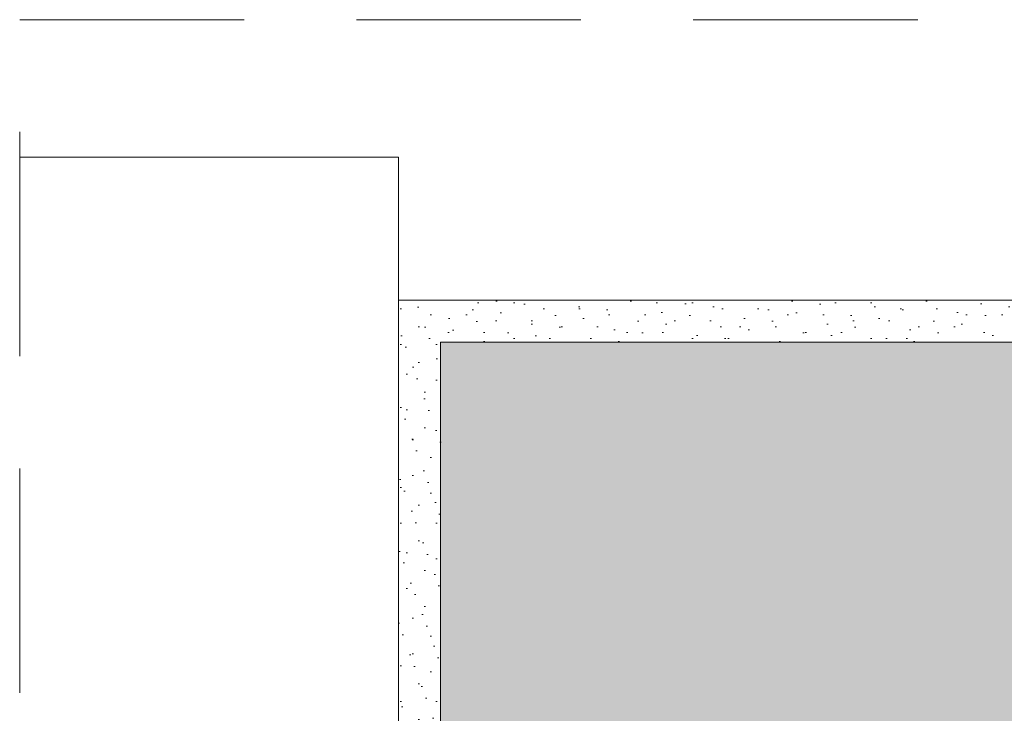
# Paper-space layout 'AD-03 DETAL MONTAŻU OKNA' of a CAD drawing. Header units: millimetres. Extents: x 0 to 420, y 0 to 297.
# Tile 21 of 40: x 155 to 190, y 67 to 92. Entities that reach past the tile are written whole.
import ezdxf
from ezdxf.xclip import XClip

# ---------------------------------------------------------------- set-up
doc = ezdxf.new("R2010")
doc.units = ezdxf.units.MM
doc.header["$MEASUREMENT"] = 0
doc.header["$XCLIPFRAME"] = 0
doc.linetypes.add('przerywama detal', pattern=[120, 80, -40])
for name, color, linetype in [('A_konstrukcja zelbetowa', 7, 'Continuous'), ('A_podrys', 7, 'Continuous'), ('A_tynk', 7, 'Continuous')]:
    doc.layers.add(name, color=color, linetype=linetype)
for name, color, linetype, lineweight, true_color in [('A_linie_Nr_pióra__10', 7, 'Continuous', 13, 0x4b4b4b), ('A_stolarka_Nr_pióra__9', 7, 'Continuous', 13, 0xadadad), ('A_tynk_Nr_pióra__7', 7, 'Continuous', 18, 0x171717)]:
    doc.layers.add(name, color=color, linetype=linetype, lineweight=lineweight, true_color=true_color)
doc.layers.add('A_sciany_Nr_pióra__1', color=7, linetype='Continuous', lineweight=20)

# ---------------------------------------------------------------- blocks, each defined once
blk = doc.blocks.new('Rysunek_1_1', base_point=(-23204.636, -13199.285))
at = {"layer": 'A_konstrukcja zelbetowa', "linetype": 'Continuous', "lineweight": 0, "true_color": 0x3f3f3f}
blk.add_hatch(color=250, dxfattribs=at).paths.add_polyline_path([(170.123, 56.354), (210.123, 56.354), (210.123, 80.354), (170.123, 80.354)])
at = {"layer": 'A_tynk', "linetype": 'Continuous', "lineweight": 0, "true_color": 0x4b4b4b}
h = blk.add_hatch(dxfattribs=at)
h.set_pattern_fill('TYNK1_2_0001', color=251, style=0, pattern_type=2)
h.set_pattern_definition([(45, (-23204.6361, -13197.28485), (-0.636396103, 0.636396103), [0, -0.6, 0, -0.9]), (110, (-23202.6361, -13197.28485), (0.84572336, 0.30781813), [0, -0.44, 0, -0.76])])
h.paths.add_polyline_path([(170.123, 56.354), (170.123, 80.354), (210.123, 80.354), (210.123, 81.854), (168.623, 81.854), (168.623, 56.354)])
at = {"layer": 'A_linie_Nr_pióra__10', "color": 251, "linetype": 'przerywama detal', "lineweight": 13, "ltscale": 0.1, "true_color": 0x4b4b4b}
for p, q in [((155.123, 31.854), (155.123, 91.854)), ((155.123, 91.854), (210.123, 91.854))]:
    blk.add_line(p, q, dxfattribs=at)
at = {"layer": 'A_sciany_Nr_pióra__1', "color": 7, "linetype": 'Continuous', "lineweight": 20, "ltscale": 0.1, "flags": 128}
for points in [[(210.123, 80.354), (170.123, 80.354)], [(170.123, 80.354), (170.123, 56.354)]]:
    blk.add_lwpolyline(points, dxfattribs=at)
at = {"layer": 'A_stolarka_Nr_pióra__9', "color": 253, "linetype": 'Continuous', "lineweight": 13, "ltscale": 0.1, "true_color": 0xadadad}
for q in [(155.123, 86.954), (168.623, 81.854)]:
    blk.add_line((168.623, 86.954), q, dxfattribs=at)
at = {"layer": 'A_tynk_Nr_pióra__7', "color": 250, "linetype": 'Continuous', "lineweight": 18, "ltscale": 0.1, "true_color": 0x171717, "flags": 128}
blk.add_lwpolyline([(170.123, 56.354), (170.123, 80.354), (210.123, 80.354), (210.123, 81.854), (168.623, 81.854), (168.623, 56.354)], close=True, dxfattribs=at)

psp = doc.layouts.new('AD-03 DETAL MONTAŻU OKNA')

# ---------------------------------------------------------------- block references
at = {"layer": 'A_podrys', "color": 37, "linetype": 'Continuous', "lineweight": 5, "true_color": 0x656532}
ref = psp.add_blockref('Rysunek_1_1', (-23204.636, -13199.285), dxfattribs=at)
XClip(ref).set_block_clipping_path([(34.9289216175, 13.2127592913), (219.0040190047, 283.3682711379)])

doc.saveas('drawing.dxf')
